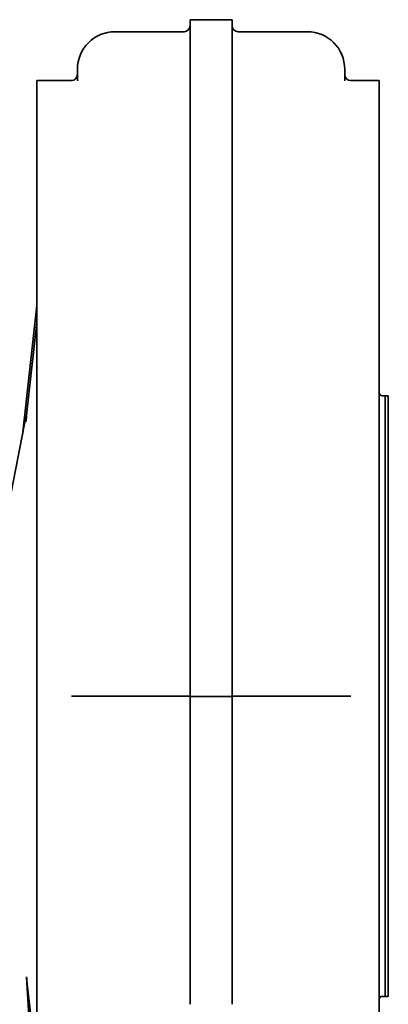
# Model space of a CAD drawing. Header units: millimetres. Extents: x 225 to 615, y 39 to 555.
# Tile 6 of 6: x 467 to 590, y 227 to 555. Entities that reach past the tile are written whole.
import ezdxf

# ---------------------------------------------------------------- set-up
doc = ezdxf.new("R2010")
doc.units = ezdxf.units.MM
doc.header["$LTSCALE"] = 2
doc.layers.add('Krawędzie widoczne(ISO)', color=7, linetype='Continuous', lineweight=35, true_color=0x262659)

msp = doc.modelspace()

# ---------------------------------------------------------------- linework, layer by layer
at = {"layer": 'Krawędzie widoczne(ISO)'}
for p, q in [((524.17, 554.37), (524.17, 554.63)), ((524.17, 554.63), (538.17, 554.63)), ((524.17, 482.7), (524.17, 554.37)), ((538.17, 554.37), (538.17, 554.63)), ((538.17, 482.7), (538.17, 554.37)), ((499.17, 550.63), (522.17, 550.63)), ((540.17, 550.63), (563.17, 550.63)), ((486.67, 538.13), (486.67, 537.89)), ((486.67, 537.89), (486.67, 534.3)), ((575.67, 538.13), (575.67, 537.89)), ((575.67, 537.89), (575.67, 534.3)), ((473.17, 534.37), (473.17, 189.04)), ((473.17, 534.37), (484.67, 534.37)), ((587.17, 534.37), (577.67, 534.37)), ((587.17, 534.37), (587.17, 190.95)), ((524.17, 329.27), (524.17, 482.7)), ((538.17, 329.27), (538.17, 482.7)), ((473.17, 459.48), (468.36, 416.26)), ((469.84, 423.9), (473.17, 453.82)), ((589.07, 429.37), (588.17, 429.37)), ((589.07, 229.37), (589.07, 429.37)), ((589.17, 429.27), (589.07, 429.37)), ((589.17, 229.37), (589.17, 429.37)), ((590.17, 429.37), (589.17, 429.37)), ((590.17, 229.37), (590.17, 429.37)), ((469.66, 422.93), (415.17, 144.37)), ((486.55, 349.37), (486.54, 349.37)), ((486.03, 339.37), (486.03, 339.37)), ((485.83, 336.37), (485.83, 336.37)), ((522.17, 329.37), (484.67, 329.37)), ((524.17, 232.59), (524.17, 329.27)), ((538.17, 329.27), (524.17, 329.27)), ((538.17, 232.59), (538.17, 329.27)), ((540.17, 329.37), (577.67, 329.37)), ((469.77, 235.86), (470.72, 218.89)), ((473.17, 204.92), (469.88, 234.44)), ((524.17, 226.74), (524.17, 232.59)), ((538.17, 226.74), (538.17, 232.59)), ((589.07, 229.37), (588.17, 229.37)), ((589.17, 229.47), (589.07, 229.37)), ((590.17, 229.37), (589.17, 229.37))]:
    msp.add_line(p, q, dxfattribs=at)
for centre, radius, start, end in [((522.17, 552.63), 2, 270, 0), ((540.17, 552.63), 2, 180, 270), ((499.17, 538.13), 12.5, 90, 180), ((563.17, 538.13), 12.5, 0, 90), ((484.67, 536.37), 2, 270, 0), ((577.67, 536.37), 2, 180, 270), ((588.17, 430.37), 1, 180, 270), ((588.17, 228.37), 1, 90, 180)]:
    msp.add_arc(centre, radius, start, end, dxfattribs=at)
for centre, major_axis, ratio, start_param, end_param in [((468.85, 408.37), (0.82, 14.58), 0.007598, 5.737522, 6.338172), ((522.17, 329.32), (-2, 0), 0.025809, 3.141593, 4.712395), ((540.17, 329.32), (2, 0), 0.025809, 1.57079, 3.141593), ((469.88, 235.86), (0.11, -2), 0.055478, 4.709292, 5.49469)]:
    msp.add_ellipse(centre, major_axis=major_axis, ratio=ratio, start_param=start_param, end_param=end_param, dxfattribs=at)
for points, knots in [([(469.84, 423.9), (469.82, 423.78), (469.81, 423.64), (469.77, 423.18), (469.74, 422.83), (469.69, 422.2), (469.67, 421.93), (469.64, 421.38), (469.62, 421.08), (469.61, 420.83)], [0, 0, 0, 0, 0.0527045, 0.0527045, 0.1702533, 0.1702533, 0.2505443, 0.2505443, 0.3389485, 0.3389485, 0.3389485, 0.3389485]), ([(484.67, 329.37), (484.67, 329.37), (484.68, 329.37), (484.69, 329.37), (484.71, 329.38), (484.73, 329.39), (484.73, 329.39), (484.74, 329.39)], [-3.471079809, -3.471079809, -3.471079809, -3.471079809, -3.470368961, -3.470368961, -3.467017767, -3.467017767, -3.465825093, -3.465825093, -3.465825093, -3.465825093]), ([(577.61, 329.39), (577.62, 329.38), (577.63, 329.38), (577.65, 329.37), (577.66, 329.37), (577.67, 329.37)], [-3.475985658, -3.475985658, -3.475985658, -3.475985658, -3.473432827, -3.473432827, -3.47107981, -3.47107981, -3.47107981, -3.47107981]), ([(587.17, 256.63), (587.17, 256.63), (587.17, 256.63), (587.17, 256.63), (587.17, 256.63), (587.17, 256.63)], [0.11573262, 0.11573262, 0.11573262, 0.11573262, 0.12732447, 0.12732447, 0.14043915, 0.14043915, 0.14043915, 0.14043915])]:
    msp.add_open_spline(points, degree=3, knots=knots, dxfattribs=at)
msp.add_open_spline([(587.17, 402.12), (587.17, 402.11), (587.17, 402.11), (587.17, 402.11)], degree=3, dxfattribs=at)

doc.saveas('drawing.dxf')
